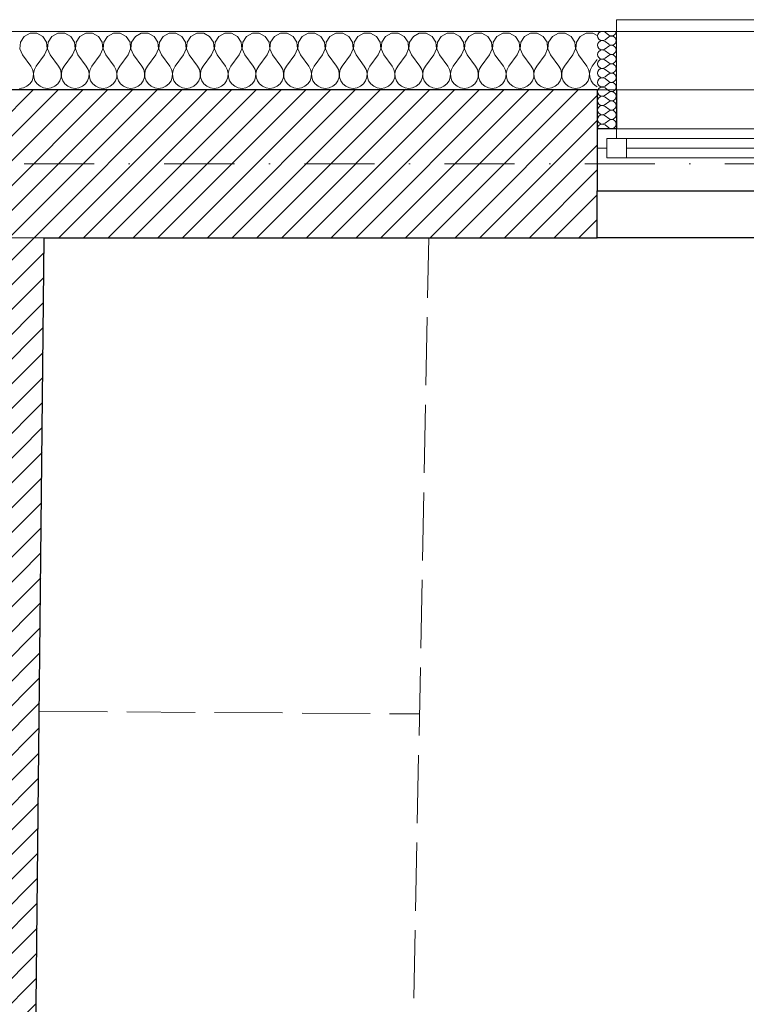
# Model space of a CAD drawing. Header units: millimetres. Extents: x 172139 to 266886, y 89395 to 138225.
# Tile 48 of 94: x 207786 to 209653, y 119176 to 121706. Entities that reach past the tile are written whole.
import ezdxf

# ---------------------------------------------------------------- set-up
doc = ezdxf.new("R2010")
doc.units = ezdxf.units.MM
doc.header["$MEASUREMENT"] = 0
doc.linetypes.add('Krawędzie ukryte', pattern=[225, 175, -50])
doc.linetypes.add('Kropki i Kreski', pattern=[360, 180, -90, 0, -90])
for name, color, linetype in [('Konstrukcja - Siatki mod', 7, 'Continuous'), ('KR_INW', 7, 'Continuous'), ('NAPIS_SODON', 7, 'Continuous'), ('Okna ArchiCADa', 7, 'Continuous')]:
    doc.layers.add(name, color=color, linetype=linetype)
for name, color, linetype, lineweight, true_color in [('Konstrukcja - Siatki mod_Nr_pióra__48', 7, 'Continuous', 15, 0xa80f02), ('KR_INW_Nr_pióra__102', 7, 'Continuous', 5, 0xcccccc), ('Okna ArchiCADa_Nr_pióra__61', 7, 'Continuous', 13, 0x6a6a6a), ('Okna ArchiCADa_Nr_pióra__64', 7, 'Continuous', 13, 0x41c341)]:
    doc.layers.add(name, color=color, linetype=linetype, lineweight=lineweight, true_color=true_color)
for name, color, linetype, lineweight in [('KR_INW_Nr_pióra__1', 7, 'Continuous', 13), ('KR_INW_Nr_pióra__101', 252, 'Continuous', 5), ('KR_INW_Nr_pióra__27', 7, 'Continuous', 25), ('KR_INW_Nr_pióra__47', 7, 'Continuous', 15), ('NAPIS_SODON_Nr_pióra__1', 7, 'Continuous', 13), ('NAPIS_SODON_Nr_pióra__121', 255, 'Continuous', 0), ('Okna ArchiCADa_Nr_pióra__27', 7, 'Continuous', 25), ('STREFA_NOWE_POM_Nr_pióra__121', 255, 'Continuous', 0)]:
    doc.layers.add(name, color=color, linetype=linetype, lineweight=lineweight)
pattern_1 = [(45, (0, 0), (-31.819804, 31.819804), [])]

# ---------------------------------------------------------------- blocks, each defined once
blk = doc.blocks.new('Strop_1', base_point=(179225, 121523.3))
at = {"layer": 'NAPIS_SODON_Nr_pióra__1', "linetype": 'Continuous', "flags": 128}
blk.add_lwpolyline([(179225, 121523.3), (179225.9, 107003.8), (250898.3, 107008.3), (250897.4, 121527.8)], close=True, dxfattribs=at)
blk = doc.blocks.new('Strop_2', base_point=(188316, 115154.1))
at = {"layer": 'NAPIS_SODON_Nr_pióra__121', "linetype": 'Continuous', "flags": 128}
blk.add_lwpolyline([(188316, 115154.1), (204667.3, 115154.1), (205241.5, 115154.1), (205242.2, 115154.1), (205242.2, 115394.1), (205241.5, 115154.1), (205174.5, 117823.2), (205315.4, 117824.8), (205315.4, 121145.6), (224463.2, 121145.6)], dxfattribs=at)
blk = doc.blocks.new('*X107')
at = {"layer": 'KR_INW_Nr_pióra__102', "linetype": 'Continuous'}
for p, q in [((207812.7, 121670.9), (207797.4, 121662.7)), ((207830.1, 121670.9), (207812.7, 121670.9)), ((207845.5, 121662.7), (207830.1, 121670.9)), ((207884.2, 121670.9), (207868.8, 121662.7)), ((207901.6, 121670.9), (207884.2, 121670.9)), ((207916.9, 121662.7), (207901.6, 121670.9)), ((207955.6, 121670.9), (207940.3, 121662.7)), ((207973, 121670.9), (207955.6, 121670.9)), ((207988.3, 121662.7), (207973, 121670.9)), ((208027, 121670.9), (208011.7, 121662.7)), ((208044.4, 121670.9), (208027, 121670.9)), ((208059.7, 121662.7), (208044.4, 121670.9)), ((208098.4, 121670.9), (208083.1, 121662.7)), ((208115.8, 121670.9), (208098.4, 121670.9)), ((208131.2, 121662.7), (208115.8, 121670.9)), ((208169.9, 121670.9), (208154.5, 121662.7)), ((208187.3, 121670.9), (208169.9, 121670.9)), ((208202.6, 121662.7), (208187.3, 121670.9)), ((208241.3, 121670.9), (208226, 121662.7)), ((208258.7, 121670.9), (208241.3, 121670.9)), ((208274, 121662.7), (208258.7, 121670.9)), ((208312.7, 121670.9), (208297.4, 121662.7)), ((208330.1, 121670.9), (208312.7, 121670.9)), ((208345.5, 121662.7), (208330.1, 121670.9)), ((208384.2, 121670.9), (208368.8, 121662.7)), ((208401.6, 121670.9), (208384.2, 121670.9)), ((208416.9, 121662.7), (208401.6, 121670.9)), ((208455.6, 121670.9), (208440.3, 121662.7)), ((208473, 121670.9), (208455.6, 121670.9)), ((208488.3, 121662.7), (208473, 121670.9)), ((208527, 121670.9), (208511.7, 121662.7)), ((208544.4, 121670.9), (208527, 121670.9)), ((208559.7, 121662.7), (208544.4, 121670.9)), ((208598.4, 121670.9), (208583.1, 121662.7)), ((208615.8, 121670.9), (208598.4, 121670.9)), ((208631.2, 121662.7), (208615.8, 121670.9)), ((208669.9, 121670.9), (208654.5, 121662.7)), ((208687.3, 121670.9), (208669.9, 121670.9)), ((208702.6, 121662.7), (208687.3, 121670.9)), ((208741.3, 121670.9), (208726, 121662.7)), ((208758.7, 121670.9), (208741.3, 121670.9)), ((208774, 121662.7), (208758.7, 121670.9)), ((208812.7, 121670.9), (208797.4, 121662.7)), ((208830.1, 121670.9), (208812.7, 121670.9)), ((208845.5, 121662.7), (208830.1, 121670.9)), ((208884.2, 121670.9), (208868.8, 121662.7)), ((208901.6, 121670.9), (208884.2, 121670.9)), ((208916.9, 121662.7), (208901.6, 121670.9)), ((208955.6, 121670.9), (208940.3, 121662.7)), ((208973, 121670.9), (208955.6, 121670.9)), ((208988.3, 121662.7), (208973, 121670.9)), ((209027, 121670.9), (209011.7, 121662.7)), ((209044.4, 121670.9), (209027, 121670.9)), ((209059.7, 121662.7), (209044.4, 121670.9)), ((209098.4, 121670.9), (209083.1, 121662.7)), ((209115.8, 121670.9), (209098.4, 121670.9)), ((209131.2, 121662.7), (209115.8, 121670.9)), ((209169.9, 121670.9), (209154.5, 121662.7)), ((209187.3, 121670.9), (209169.9, 121670.9)), ((209202.6, 121662.7), (209187.3, 121670.9)), ((209241.3, 121670.9), (209226, 121662.7)), ((209258.7, 121670.9), (209241.3, 121670.9)), ((209269.6, 121665.1), (209258.7, 121670.9)), ((207787.8, 121648.2), (207786.1, 121630.9)), ((207797.4, 121662.7), (207787.8, 121648.2)), ((207855.1, 121648.2), (207845.5, 121662.7)), ((207856.7, 121630.9), (207855.1, 121648.2)), ((207859.2, 121648.2), (207857.6, 121630.9)), ((207868.8, 121662.7), (207859.2, 121648.2)), ((207926.5, 121648.2), (207916.9, 121662.7)), ((207928.2, 121630.9), (207926.5, 121648.2)), ((207930.6, 121648.2), (207929, 121630.9)), ((207940.3, 121662.7), (207930.6, 121648.2)), ((207997.9, 121648.2), (207988.3, 121662.7)), ((207999.6, 121630.9), (207997.9, 121648.2)), ((208002.1, 121648.2), (208000.4, 121630.9)), ((208011.7, 121662.7), (208002.1, 121648.2)), ((208069.4, 121648.2), (208059.7, 121662.7)), ((208071, 121630.9), (208069.4, 121648.2)), ((208073.5, 121648.2), (208071.8, 121630.9)), ((208083.1, 121662.7), (208073.5, 121648.2)), ((208140.8, 121648.2), (208131.2, 121662.7)), ((208142.4, 121630.9), (208140.8, 121648.2)), ((208144.9, 121648.2), (208143.3, 121630.9)), ((208154.5, 121662.7), (208144.9, 121648.2)), ((208212.2, 121648.2), (208202.6, 121662.7)), ((208213.9, 121630.9), (208212.2, 121648.2)), ((208216.3, 121648.2), (208214.7, 121630.9)), ((208226, 121662.7), (208216.3, 121648.2)), ((208283.7, 121648.2), (208274, 121662.7)), ((208285.3, 121630.9), (208283.7, 121648.2)), ((208287.8, 121648.2), (208286.1, 121630.9)), ((208297.4, 121662.7), (208287.8, 121648.2)), ((208355.1, 121648.2), (208345.5, 121662.7)), ((208356.7, 121630.9), (208355.1, 121648.2)), ((208359.2, 121648.2), (208357.6, 121630.9)), ((208368.8, 121662.7), (208359.2, 121648.2)), ((208426.5, 121648.2), (208416.9, 121662.7)), ((208428.2, 121630.9), (208426.5, 121648.2)), ((208430.6, 121648.2), (208429, 121630.9)), ((208440.3, 121662.7), (208430.6, 121648.2)), ((208497.9, 121648.2), (208488.3, 121662.7)), ((208499.6, 121630.9), (208497.9, 121648.2)), ((208502.1, 121648.2), (208500.4, 121630.9)), ((208511.7, 121662.7), (208502.1, 121648.2)), ((208569.4, 121648.2), (208559.7, 121662.7)), ((208571, 121630.9), (208569.4, 121648.2)), ((208573.5, 121648.2), (208571.8, 121630.9)), ((208583.1, 121662.7), (208573.5, 121648.2)), ((208640.8, 121648.2), (208631.2, 121662.7)), ((208642.4, 121630.9), (208640.8, 121648.2)), ((208644.9, 121648.2), (208643.3, 121630.9)), ((208654.5, 121662.7), (208644.9, 121648.2)), ((208712.2, 121648.2), (208702.6, 121662.7)), ((208713.9, 121630.9), (208712.2, 121648.2)), ((208716.3, 121648.2), (208714.7, 121630.9)), ((208726, 121662.7), (208716.3, 121648.2)), ((208783.7, 121648.2), (208774, 121662.7)), ((208785.3, 121630.9), (208783.7, 121648.2)), ((208787.8, 121648.2), (208786.1, 121630.9)), ((208797.4, 121662.7), (208787.8, 121648.2)), ((208855.1, 121648.2), (208845.5, 121662.7)), ((208856.7, 121630.9), (208855.1, 121648.2)), ((208859.2, 121648.2), (208857.6, 121630.9)), ((208868.8, 121662.7), (208859.2, 121648.2)), ((208926.5, 121648.2), (208916.9, 121662.7)), ((208928.2, 121630.9), (208926.5, 121648.2)), ((208930.6, 121648.2), (208929, 121630.9)), ((208940.3, 121662.7), (208930.6, 121648.2)), ((208997.9, 121648.2), (208988.3, 121662.7)), ((208999.6, 121630.9), (208997.9, 121648.2)), ((209002.1, 121648.2), (209000.4, 121630.9)), ((209011.7, 121662.7), (209002.1, 121648.2)), ((209069.4, 121648.2), (209059.7, 121662.7)), ((209071, 121630.9), (209069.4, 121648.2)), ((209073.5, 121648.2), (209071.8, 121630.9)), ((209083.1, 121662.7), (209073.5, 121648.2)), ((209140.8, 121648.2), (209131.2, 121662.7)), ((209142.4, 121630.9), (209140.8, 121648.2)), ((209144.9, 121648.2), (209143.3, 121630.9)), ((209154.5, 121662.7), (209144.9, 121648.2)), ((209212.2, 121648.2), (209202.6, 121662.7)), ((209213.9, 121630.9), (209212.2, 121648.2)), ((209216.3, 121648.2), (209214.7, 121630.9)), ((209226, 121662.7), (209216.3, 121648.2)), ((207786.1, 121630.9), (207792.9, 121614.9)), ((207850, 121614.9), (207856.7, 121630.9)), ((207857.6, 121630.9), (207864.3, 121614.9)), ((207921.4, 121614.9), (207928.2, 121630.9)), ((207929, 121630.9), (207935.7, 121614.9)), ((207992.9, 121614.9), (207999.6, 121630.9)), ((208000.4, 121630.9), (208007.1, 121614.9)), ((208064.3, 121614.9), (208071, 121630.9)), ((208071.8, 121630.9), (208078.6, 121614.9)), ((208135.7, 121614.9), (208142.4, 121630.9)), ((208143.3, 121630.9), (208150, 121614.9)), ((208207.1, 121614.9), (208213.9, 121630.9)), ((208214.7, 121630.9), (208221.4, 121614.9)), ((208278.6, 121614.9), (208285.3, 121630.9)), ((208286.1, 121630.9), (208292.9, 121614.9)), ((208350, 121614.9), (208356.7, 121630.9)), ((208357.6, 121630.9), (208364.3, 121614.9)), ((208421.4, 121614.9), (208428.2, 121630.9)), ((208429, 121630.9), (208435.7, 121614.9)), ((208492.9, 121614.9), (208499.6, 121630.9)), ((208500.4, 121630.9), (208507.1, 121614.9)), ((208564.3, 121614.9), (208571, 121630.9)), ((208571.8, 121630.9), (208578.6, 121614.9)), ((208635.7, 121614.9), (208642.4, 121630.9)), ((208643.3, 121630.9), (208650, 121614.9)), ((208707.1, 121614.9), (208713.9, 121630.9)), ((208714.7, 121630.9), (208721.4, 121614.9)), ((208778.6, 121614.9), (208785.3, 121630.9)), ((208786.1, 121630.9), (208792.9, 121614.9)), ((208850, 121614.9), (208856.7, 121630.9)), ((208857.6, 121630.9), (208864.3, 121614.9)), ((208921.4, 121614.9), (208928.2, 121630.9)), ((208929, 121630.9), (208935.7, 121614.9)), ((208992.9, 121614.9), (208999.6, 121630.9)), ((209000.4, 121630.9), (209007.1, 121614.9)), ((209064.3, 121614.9), (209071, 121630.9)), ((209071.8, 121630.9), (209078.6, 121614.9)), ((209135.7, 121614.9), (209142.4, 121630.9)), ((209143.3, 121630.9), (209150, 121614.9)), ((209207.1, 121614.9), (209213.9, 121630.9)), ((209214.7, 121630.9), (209221.4, 121614.9)), ((207792.9, 121614.9), (207814.3, 121586.3)), ((207850, 121614.9), (207828.6, 121586.3)), ((207864.3, 121614.9), (207885.7, 121586.3)), ((207921.4, 121614.9), (207900, 121586.3)), ((207935.7, 121614.9), (207957.1, 121586.3)), ((207992.9, 121614.9), (207971.4, 121586.3)), ((208007.1, 121614.9), (208028.6, 121586.3)), ((208064.3, 121614.9), (208042.9, 121586.3)), ((208078.6, 121614.9), (208100, 121586.3)), ((208135.7, 121614.9), (208114.3, 121586.3)), ((208150, 121614.9), (208171.4, 121586.3)), ((208207.1, 121614.9), (208185.7, 121586.3)), ((208221.4, 121614.9), (208242.9, 121586.3)), ((208278.6, 121614.9), (208257.1, 121586.3)), ((208292.9, 121614.9), (208314.3, 121586.3)), ((208350, 121614.9), (208328.6, 121586.3)), ((208364.3, 121614.9), (208385.7, 121586.3)), ((208421.4, 121614.9), (208400, 121586.3)), ((208435.7, 121614.9), (208457.1, 121586.3)), ((208492.9, 121614.9), (208471.4, 121586.3)), ((208507.1, 121614.9), (208528.6, 121586.3)), ((208564.3, 121614.9), (208542.9, 121586.3)), ((208578.6, 121614.9), (208600, 121586.3)), ((208635.7, 121614.9), (208614.3, 121586.3)), ((208650, 121614.9), (208671.4, 121586.3)), ((208707.1, 121614.9), (208685.7, 121586.3)), ((208721.4, 121614.9), (208742.9, 121586.3)), ((208778.6, 121614.9), (208757.1, 121586.3)), ((208792.9, 121614.9), (208814.3, 121586.3)), ((208850, 121614.9), (208828.6, 121586.3)), ((208864.3, 121614.9), (208885.7, 121586.3)), ((208921.4, 121614.9), (208900, 121586.3)), ((208935.7, 121614.9), (208957.1, 121586.3)), ((208992.9, 121614.9), (208971.4, 121586.3)), ((209007.1, 121614.9), (209028.6, 121586.3)), ((209064.3, 121614.9), (209042.9, 121586.3)), ((209078.6, 121614.9), (209100, 121586.3)), ((209135.7, 121614.9), (209114.3, 121586.3)), ((209150, 121614.9), (209171.4, 121586.3)), ((209207.1, 121614.9), (209185.7, 121586.3)), ((209221.4, 121614.9), (209242.9, 121586.3)), ((209269.6, 121603), (209257.1, 121586.3)), ((207819.1, 121577.7), (207814.3, 121586.3)), ((207821.3, 121568.1), (207819.1, 121577.7)), ((207823.8, 121577.7), (207821.6, 121568.1)), ((207828.6, 121586.3), (207823.8, 121577.7)), ((207890.5, 121577.7), (207885.7, 121586.3)), ((207892.7, 121568.1), (207890.5, 121577.7)), ((207895.2, 121577.7), (207893, 121568.1)), ((207900, 121586.3), (207895.2, 121577.7)), ((207961.9, 121577.7), (207957.1, 121586.3)), ((207964.1, 121568.1), (207961.9, 121577.7)), ((207966.7, 121577.7), (207964.4, 121568.1)), ((207971.4, 121586.3), (207966.7, 121577.7)), ((208033.3, 121577.7), (208028.6, 121586.3)), ((208035.6, 121568.1), (208033.3, 121577.7)), ((208038.1, 121577.7), (208035.9, 121568.1)), ((208042.9, 121586.3), (208038.1, 121577.7)), ((208104.8, 121577.7), (208100, 121586.3)), ((208107, 121568.1), (208104.8, 121577.7)), ((208109.5, 121577.7), (208107.3, 121568.1)), ((208114.3, 121586.3), (208109.5, 121577.7)), ((208176.2, 121577.7), (208171.4, 121586.3)), ((208178.4, 121568.1), (208176.2, 121577.7)), ((208180.9, 121577.7), (208178.7, 121568.1)), ((208185.7, 121586.3), (208180.9, 121577.7)), ((208247.6, 121577.7), (208242.9, 121586.3)), ((208249.9, 121568.1), (208247.6, 121577.7)), ((208252.4, 121577.7), (208250.1, 121568.1)), ((208257.1, 121586.3), (208252.4, 121577.7)), ((208319.1, 121577.7), (208314.3, 121586.3)), ((208321.3, 121568.1), (208319.1, 121577.7)), ((208323.8, 121577.7), (208321.6, 121568.1)), ((208328.6, 121586.3), (208323.8, 121577.7)), ((208390.5, 121577.7), (208385.7, 121586.3)), ((208392.7, 121568.1), (208390.5, 121577.7)), ((208395.2, 121577.7), (208393, 121568.1)), ((208400, 121586.3), (208395.2, 121577.7)), ((208461.9, 121577.7), (208457.1, 121586.3)), ((208464.1, 121568.1), (208461.9, 121577.7)), ((208466.7, 121577.7), (208464.4, 121568.1)), ((208471.4, 121586.3), (208466.7, 121577.7)), ((208533.3, 121577.7), (208528.6, 121586.3)), ((208535.6, 121568.1), (208533.3, 121577.7)), ((208538.1, 121577.7), (208535.9, 121568.1)), ((208542.9, 121586.3), (208538.1, 121577.7)), ((208604.8, 121577.7), (208600, 121586.3)), ((208607, 121568.1), (208604.8, 121577.7)), ((208609.5, 121577.7), (208607.3, 121568.1)), ((208614.3, 121586.3), (208609.5, 121577.7)), ((208676.2, 121577.7), (208671.4, 121586.3)), ((208678.4, 121568.1), (208676.2, 121577.7)), ((208680.9, 121577.7), (208678.7, 121568.1)), ((208685.7, 121586.3), (208680.9, 121577.7)), ((208747.6, 121577.7), (208742.9, 121586.3)), ((208749.9, 121568.1), (208747.6, 121577.7)), ((208752.4, 121577.7), (208750.1, 121568.1)), ((208757.1, 121586.3), (208752.4, 121577.7)), ((208819.1, 121577.7), (208814.3, 121586.3)), ((208821.3, 121568.1), (208819.1, 121577.7)), ((208823.8, 121577.7), (208821.6, 121568.1)), ((208828.6, 121586.3), (208823.8, 121577.7)), ((208890.5, 121577.7), (208885.7, 121586.3)), ((208892.7, 121568.1), (208890.5, 121577.7)), ((208895.2, 121577.7), (208893, 121568.1)), ((208900, 121586.3), (208895.2, 121577.7)), ((208961.9, 121577.7), (208957.1, 121586.3)), ((208964.1, 121568.1), (208961.9, 121577.7)), ((208966.7, 121577.7), (208964.4, 121568.1)), ((208971.4, 121586.3), (208966.7, 121577.7)), ((209033.3, 121577.7), (209028.6, 121586.3)), ((209035.6, 121568.1), (209033.3, 121577.7)), ((209038.1, 121577.7), (209035.9, 121568.1)), ((209042.9, 121586.3), (209038.1, 121577.7)), ((209104.8, 121577.7), (209100, 121586.3)), ((209107, 121568.1), (209104.8, 121577.7)), ((209109.5, 121577.7), (209107.3, 121568.1)), ((209114.3, 121586.3), (209109.5, 121577.7)), ((209176.2, 121577.7), (209171.4, 121586.3)), ((209178.4, 121568.1), (209176.2, 121577.7)), ((209180.9, 121577.7), (209178.7, 121568.1)), ((209185.7, 121586.3), (209180.9, 121577.7)), ((209247.6, 121577.7), (209242.9, 121586.3)), ((209249.9, 121568.1), (209247.6, 121577.7)), ((209252.4, 121577.7), (209250.1, 121568.1)), ((209257.1, 121586.3), (209252.4, 121577.7)), ((207812.1, 121540.8), (207817.7, 121548.9)), ((207817.7, 121548.9), (207820.8, 121558.2)), ((207820.8, 121558.2), (207821.3, 121568.1)), ((207821.6, 121568.1), (207822.1, 121558.2)), ((207822.1, 121558.2), (207825.2, 121548.9)), ((207825.2, 121548.9), (207830.8, 121540.8)), ((207883.5, 121540.8), (207889.1, 121548.9)), ((207889.1, 121548.9), (207892.2, 121558.2)), ((207892.2, 121558.2), (207892.7, 121568.1)), ((207893, 121568.1), (207893.5, 121558.2)), ((207893.5, 121558.2), (207896.6, 121548.9)), ((207896.6, 121548.9), (207902.2, 121540.8)), ((207954.9, 121540.8), (207960.5, 121548.9)), ((207960.5, 121548.9), (207963.7, 121558.2)), ((207963.7, 121558.2), (207964.1, 121568.1)), ((207964.4, 121568.1), (207964.9, 121558.2)), ((207964.9, 121558.2), (207968.1, 121548.9)), ((207968.1, 121548.9), (207973.6, 121540.8)), ((208026.4, 121540.8), (208031.9, 121548.9)), ((208031.9, 121548.9), (208035.1, 121558.2)), ((208035.1, 121558.2), (208035.6, 121568.1)), ((208035.9, 121568.1), (208036.3, 121558.2)), ((208036.3, 121558.2), (208039.5, 121548.9)), ((208039.5, 121548.9), (208045.1, 121540.8)), ((208097.8, 121540.8), (208103.4, 121548.9)), ((208103.4, 121548.9), (208106.5, 121558.2)), ((208106.5, 121558.2), (208107, 121568.1)), ((208107.3, 121568.1), (208107.8, 121558.2)), ((208107.8, 121558.2), (208110.9, 121548.9)), ((208110.9, 121548.9), (208116.5, 121540.8)), ((208169.2, 121540.8), (208174.8, 121548.9)), ((208174.8, 121548.9), (208177.9, 121558.2)), ((208177.9, 121558.2), (208178.4, 121568.1)), ((208178.7, 121568.1), (208179.2, 121558.2)), ((208179.2, 121558.2), (208182.3, 121548.9)), ((208182.3, 121548.9), (208187.9, 121540.8)), ((208240.6, 121540.8), (208246.2, 121548.9)), ((208246.2, 121548.9), (208249.4, 121558.2)), ((208249.4, 121558.2), (208249.9, 121568.1)), ((208250.1, 121568.1), (208250.6, 121558.2)), ((208250.6, 121558.2), (208253.8, 121548.9)), ((208253.8, 121548.9), (208259.4, 121540.8)), ((208312.1, 121540.8), (208317.7, 121548.9)), ((208317.7, 121548.9), (208320.8, 121558.2)), ((208320.8, 121558.2), (208321.3, 121568.1)), ((208321.6, 121568.1), (208322.1, 121558.2)), ((208322.1, 121558.2), (208325.2, 121548.9)), ((208325.2, 121548.9), (208330.8, 121540.8)), ((208383.5, 121540.8), (208389.1, 121548.9)), ((208389.1, 121548.9), (208392.2, 121558.2)), ((208392.2, 121558.2), (208392.7, 121568.1)), ((208393, 121568.1), (208393.5, 121558.2)), ((208393.5, 121558.2), (208396.6, 121548.9)), ((208396.6, 121548.9), (208402.2, 121540.8)), ((208454.9, 121540.8), (208460.5, 121548.9)), ((208460.5, 121548.9), (208463.7, 121558.2)), ((208463.7, 121558.2), (208464.1, 121568.1)), ((208464.4, 121568.1), (208464.9, 121558.2)), ((208464.9, 121558.2), (208468.1, 121548.9)), ((208468.1, 121548.9), (208473.6, 121540.8)), ((208526.4, 121540.8), (208531.9, 121548.9)), ((208531.9, 121548.9), (208535.1, 121558.2)), ((208535.1, 121558.2), (208535.6, 121568.1)), ((208535.9, 121568.1), (208536.3, 121558.2)), ((208536.3, 121558.2), (208539.5, 121548.9)), ((208539.5, 121548.9), (208545.1, 121540.8)), ((208597.8, 121540.8), (208603.4, 121548.9)), ((208603.4, 121548.9), (208606.5, 121558.2)), ((208606.5, 121558.2), (208607, 121568.1)), ((208607.3, 121568.1), (208607.8, 121558.2)), ((208607.8, 121558.2), (208610.9, 121548.9)), ((208610.9, 121548.9), (208616.5, 121540.8)), ((208669.2, 121540.8), (208674.8, 121548.9)), ((208674.8, 121548.9), (208677.9, 121558.2)), ((208677.9, 121558.2), (208678.4, 121568.1)), ((208678.7, 121568.1), (208679.2, 121558.2)), ((208679.2, 121558.2), (208682.3, 121548.9)), ((208682.3, 121548.9), (208687.9, 121540.8)), ((208740.6, 121540.8), (208746.2, 121548.9)), ((208746.2, 121548.9), (208749.4, 121558.2)), ((208749.4, 121558.2), (208749.9, 121568.1)), ((208750.1, 121568.1), (208750.6, 121558.2)), ((208750.6, 121558.2), (208753.8, 121548.9)), ((208753.8, 121548.9), (208759.4, 121540.8)), ((208812.1, 121540.8), (208817.7, 121548.9)), ((208817.7, 121548.9), (208820.8, 121558.2)), ((208820.8, 121558.2), (208821.3, 121568.1)), ((208821.6, 121568.1), (208822.1, 121558.2)), ((208822.1, 121558.2), (208825.2, 121548.9)), ((208825.2, 121548.9), (208830.8, 121540.8)), ((208883.5, 121540.8), (208889.1, 121548.9)), ((208889.1, 121548.9), (208892.2, 121558.2)), ((208892.2, 121558.2), (208892.7, 121568.1)), ((208893, 121568.1), (208893.5, 121558.2)), ((208893.5, 121558.2), (208896.6, 121548.9)), ((208896.6, 121548.9), (208902.2, 121540.8)), ((208954.9, 121540.8), (208960.5, 121548.9)), ((208960.5, 121548.9), (208963.7, 121558.2)), ((208963.7, 121558.2), (208964.1, 121568.1)), ((208964.4, 121568.1), (208964.9, 121558.2)), ((208964.9, 121558.2), (208968.1, 121548.9)), ((208968.1, 121548.9), (208973.6, 121540.8)), ((209026.4, 121540.8), (209031.9, 121548.9)), ((209031.9, 121548.9), (209035.1, 121558.2)), ((209035.1, 121558.2), (209035.6, 121568.1)), ((209035.9, 121568.1), (209036.3, 121558.2)), ((209036.3, 121558.2), (209039.5, 121548.9)), ((209039.5, 121548.9), (209045.1, 121540.8)), ((209097.8, 121540.8), (209103.4, 121548.9)), ((209103.4, 121548.9), (209106.5, 121558.2)), ((209106.5, 121558.2), (209107, 121568.1)), ((209107.3, 121568.1), (209107.8, 121558.2)), ((209107.8, 121558.2), (209110.9, 121548.9)), ((209110.9, 121548.9), (209116.5, 121540.8)), ((209169.2, 121540.8), (209174.8, 121548.9)), ((209174.8, 121548.9), (209177.9, 121558.2)), ((209177.9, 121558.2), (209178.4, 121568.1)), ((209178.7, 121568.1), (209179.2, 121558.2)), ((209179.2, 121558.2), (209182.3, 121548.9)), ((209182.3, 121548.9), (209187.9, 121540.8)), ((209240.6, 121540.8), (209246.2, 121548.9)), ((209246.2, 121548.9), (209249.4, 121558.2)), ((209249.4, 121558.2), (209249.9, 121568.1)), ((209250.1, 121568.1), (209250.6, 121558.2)), ((209250.6, 121558.2), (209253.8, 121548.9)), ((209253.8, 121548.9), (209259.4, 121540.8)), ((207785.7, 121529.2), (207795.5, 121530.5)), ((207795.5, 121530.5), (207804.5, 121534.5)), ((207804.5, 121534.5), (207812.1, 121540.8)), ((207830.8, 121540.8), (207838.4, 121534.5)), ((207838.4, 121534.5), (207847.4, 121530.5)), ((207847.4, 121530.5), (207857.1, 121529.2)), ((207857.1, 121529.2), (207866.9, 121530.5)), ((207866.9, 121530.5), (207875.9, 121534.5)), ((207875.9, 121534.5), (207883.5, 121540.8)), ((207902.2, 121540.8), (207909.8, 121534.5)), ((207909.8, 121534.5), (207918.8, 121530.5)), ((207918.8, 121530.5), (207928.6, 121529.2)), ((207928.6, 121529.2), (207938.3, 121530.5)), ((207938.3, 121530.5), (207947.3, 121534.5)), ((207947.3, 121534.5), (207954.9, 121540.8)), ((207973.6, 121540.8), (207981.2, 121534.5)), ((207981.2, 121534.5), (207990.2, 121530.5)), ((207990.2, 121530.5), (208000, 121529.2)), ((208000, 121529.2), (208009.8, 121530.5)), ((208009.8, 121530.5), (208018.8, 121534.5)), ((208018.8, 121534.5), (208026.4, 121540.8)), ((208045.1, 121540.8), (208052.7, 121534.5)), ((208052.7, 121534.5), (208061.7, 121530.5)), ((208061.7, 121530.5), (208071.4, 121529.2)), ((208071.4, 121529.2), (208081.2, 121530.5)), ((208081.2, 121530.5), (208090.2, 121534.5)), ((208090.2, 121534.5), (208097.8, 121540.8)), ((208116.5, 121540.8), (208124.1, 121534.5)), ((208124.1, 121534.5), (208133.1, 121530.5)), ((208133.1, 121530.5), (208142.9, 121529.2)), ((208142.9, 121529.2), (208152.6, 121530.5)), ((208152.6, 121530.5), (208161.6, 121534.5)), ((208161.6, 121534.5), (208169.2, 121540.8)), ((208187.9, 121540.8), (208195.5, 121534.5)), ((208195.5, 121534.5), (208204.5, 121530.5)), ((208204.5, 121530.5), (208214.3, 121529.2)), ((208214.3, 121529.2), (208224, 121530.5)), ((208224, 121530.5), (208233.1, 121534.5)), ((208233.1, 121534.5), (208240.6, 121540.8)), ((208259.4, 121540.8), (208266.9, 121534.5)), ((208266.9, 121534.5), (208276, 121530.5)), ((208276, 121530.5), (208285.7, 121529.2)), ((208285.7, 121529.2), (208295.5, 121530.5)), ((208295.5, 121530.5), (208304.5, 121534.5)), ((208304.5, 121534.5), (208312.1, 121540.8)), ((208330.8, 121540.8), (208338.4, 121534.5)), ((208338.4, 121534.5), (208347.4, 121530.5)), ((208347.4, 121530.5), (208357.1, 121529.2)), ((208357.1, 121529.2), (208366.9, 121530.5)), ((208366.9, 121530.5), (208375.9, 121534.5)), ((208375.9, 121534.5), (208383.5, 121540.8)), ((208402.2, 121540.8), (208409.8, 121534.5)), ((208409.8, 121534.5), (208418.8, 121530.5)), ((208418.8, 121530.5), (208428.6, 121529.2)), ((208428.6, 121529.2), (208438.3, 121530.5)), ((208438.3, 121530.5), (208447.3, 121534.5)), ((208447.3, 121534.5), (208454.9, 121540.8)), ((208473.6, 121540.8), (208481.2, 121534.5)), ((208481.2, 121534.5), (208490.2, 121530.5)), ((208490.2, 121530.5), (208500, 121529.2)), ((208500, 121529.2), (208509.8, 121530.5)), ((208509.8, 121530.5), (208518.8, 121534.5)), ((208518.8, 121534.5), (208526.4, 121540.8)), ((208545.1, 121540.8), (208552.7, 121534.5)), ((208552.7, 121534.5), (208561.7, 121530.5)), ((208561.7, 121530.5), (208571.4, 121529.2)), ((208571.4, 121529.2), (208581.2, 121530.5)), ((208581.2, 121530.5), (208590.2, 121534.5)), ((208590.2, 121534.5), (208597.8, 121540.8)), ((208616.5, 121540.8), (208624.1, 121534.5)), ((208624.1, 121534.5), (208633.1, 121530.5)), ((208633.1, 121530.5), (208642.9, 121529.2)), ((208642.9, 121529.2), (208652.6, 121530.5)), ((208652.6, 121530.5), (208661.6, 121534.5)), ((208661.6, 121534.5), (208669.2, 121540.8)), ((208687.9, 121540.8), (208695.5, 121534.5)), ((208695.5, 121534.5), (208704.5, 121530.5)), ((208704.5, 121530.5), (208714.3, 121529.2)), ((208714.3, 121529.2), (208724, 121530.5)), ((208724, 121530.5), (208733.1, 121534.5)), ((208733.1, 121534.5), (208740.6, 121540.8)), ((208759.4, 121540.8), (208766.9, 121534.5)), ((208766.9, 121534.5), (208776, 121530.5)), ((208776, 121530.5), (208785.7, 121529.2)), ((208785.7, 121529.2), (208795.5, 121530.5)), ((208795.5, 121530.5), (208804.5, 121534.5)), ((208804.5, 121534.5), (208812.1, 121540.8)), ((208830.8, 121540.8), (208838.4, 121534.5)), ((208838.4, 121534.5), (208847.4, 121530.5)), ((208847.4, 121530.5), (208857.1, 121529.2)), ((208857.1, 121529.2), (208866.9, 121530.5)), ((208866.9, 121530.5), (208875.9, 121534.5)), ((208875.9, 121534.5), (208883.5, 121540.8)), ((208902.2, 121540.8), (208909.8, 121534.5)), ((208909.8, 121534.5), (208918.8, 121530.5)), ((208918.8, 121530.5), (208928.6, 121529.2)), ((208928.6, 121529.2), (208938.3, 121530.5)), ((208938.3, 121530.5), (208947.3, 121534.5)), ((208947.3, 121534.5), (208954.9, 121540.8)), ((208973.6, 121540.8), (208981.2, 121534.5)), ((208981.2, 121534.5), (208990.2, 121530.5)), ((208990.2, 121530.5), (209000, 121529.2)), ((209000, 121529.2), (209009.8, 121530.5)), ((209009.8, 121530.5), (209018.8, 121534.5)), ((209018.8, 121534.5), (209026.4, 121540.8)), ((209045.1, 121540.8), (209052.7, 121534.5)), ((209052.7, 121534.5), (209061.7, 121530.5)), ((209061.7, 121530.5), (209071.4, 121529.2)), ((209071.4, 121529.2), (209081.2, 121530.5)), ((209081.2, 121530.5), (209090.2, 121534.5)), ((209090.2, 121534.5), (209097.8, 121540.8)), ((209116.5, 121540.8), (209124.1, 121534.5)), ((209124.1, 121534.5), (209133.1, 121530.5)), ((209133.1, 121530.5), (209142.9, 121529.2)), ((209142.9, 121529.2), (209152.6, 121530.5)), ((209152.6, 121530.5), (209161.6, 121534.5)), ((209161.6, 121534.5), (209169.2, 121540.8)), ((209187.9, 121540.8), (209195.5, 121534.5)), ((209195.5, 121534.5), (209204.5, 121530.5)), ((209204.5, 121530.5), (209214.3, 121529.2)), ((209214.3, 121529.2), (209224, 121530.5)), ((209224, 121530.5), (209233.1, 121534.5)), ((209233.1, 121534.5), (209240.6, 121540.8)), ((209259.4, 121540.8), (209266.9, 121534.5)), ((209266.9, 121534.5), (209269.6, 121533.3))]:
    blk.add_line(p, q, dxfattribs=at)
blk = doc.blocks.new('*X130')
at = {"layer": 'KR_INW_Nr_pióra__102', "linetype": 'Continuous'}
for p, q in [((209289.9, 121673.2), (209299.4, 121666.1)), ((209289.9, 121654.2), (209299.4, 121661.3)), ((209289.9, 121649.4), (209299.4, 121642.3)), ((209289.9, 121630.4), (209299.4, 121637.5)), ((209289.9, 121625.6), (209299.4, 121618.5)), ((209289.9, 121606.5), (209299.4, 121613.7)), ((209289.9, 121601.8), (209299.4, 121594.6)), ((209289.9, 121582.7), (209299.4, 121589.9)), ((209289.9, 121578), (209299.4, 121570.8)), ((209289.9, 121558.9), (209299.4, 121566.1)), ((209289.9, 121554.2), (209299.4, 121547)), ((209289.9, 121535.1), (209299.4, 121542.3)), ((209289.9, 121530.4), (209299.4, 121523.2)), ((209289.9, 121511.3), (209299.4, 121518.5)), ((209289.9, 121506.5), (209299.4, 121499.4)), ((209289.9, 121487.5), (209299.4, 121494.6)), ((209289.9, 121482.7), (209299.4, 121475.6)), ((209289.9, 121463.7), (209299.4, 121470.8)), ((209289.9, 121458.9), (209299.4, 121451.8)), ((209289.9, 121439.9), (209299.4, 121447)), ((209289.9, 121435.1), (209299.4, 121428))]:
    blk.add_line(p, q, dxfattribs=at)
for centre, start, end in [((209282.7, 121663.7), 53.1301, 306.8699), ((209306.5, 121675.6), 233.1301, 0), ((209282.7, 121639.9), 53.1301, 306.8699), ((209306.5, 121651.8), 0, 126.8699), ((209306.5, 121651.8), 233.1301, 0), ((209282.7, 121616.1), 53.1301, 306.8699), ((209306.5, 121628), 0, 126.8699), ((209306.5, 121628), 233.1301, 0), ((209282.7, 121592.3), 53.1301, 306.8699), ((209306.5, 121604.2), 0, 126.8699), ((209306.5, 121604.2), 233.1301, 0), ((209282.7, 121568.5), 53.1301, 306.8699), ((209306.5, 121580.4), 0, 126.8699), ((209306.5, 121580.4), 233.1301, 0), ((209282.7, 121544.6), 53.1301, 306.8699), ((209306.5, 121556.5), 0, 126.8699), ((209306.5, 121556.5), 233.1301, 0), ((209306.5, 121532.7), 0, 126.8699), ((209282.7, 121520.8), 53.1301, 306.8699), ((209306.5, 121532.7), 233.1301, 0), ((209306.5, 121508.9), 0, 126.8699), ((209282.7, 121497), 53.1301, 306.8699), ((209306.5, 121508.9), 233.1301, 0), ((209306.5, 121485.1), 0, 126.8699), ((209282.7, 121473.2), 53.1301, 306.8699), ((209306.5, 121485.1), 233.1301, 0), ((209306.5, 121461.3), 0, 126.8699), ((209282.7, 121449.4), 53.1301, 306.8699), ((209306.5, 121461.3), 233.1301, 0), ((209306.5, 121437.5), 0, 126.8699), ((209282.7, 121425.6), 53.1301, 180), ((209306.5, 121437.5), 233.1301, 0)]:
    blk.add_arc(centre, 11.9, start, end, dxfattribs=at)
blk = doc.blocks.new('Okno dwuskrzydłowe 19_4')
at = {"layer": 'Okna ArchiCADa_Nr_pióra__64', "linetype": 'Continuous'}
for p, q in [((-571.6, 230), (571.6, 230)), ((-571.6, 0), (-546.6, 0)), ((-571.6, -50), (-571.6, 0)), ((-546.6, 25), (-496.6, 25)), ((-546.6, -25), (-546.6, 25)), ((-546.6, 0), (-546.6, -25)), ((-496.6, 25), (-50, 25)), ((-496.6, 25), (-496.6, -25)), ((-496.6, 25), (-50, 25)), ((-496.6, 0), (-50, 0)), ((-50, -25), (-50, 25)), ((-50, 25), (0, 25)), ((0, 25), (0, -25)), ((0, 25), (50, 25)), ((0, -25), (0, 25)), ((50, 25), (496.6, 25)), ((50, 25), (50, -25)), ((50, 25), (496.6, 25)), ((50, 0), (496.6, 0)), ((496.6, -25), (496.6, 25)), ((496.6, 25), (546.6, 25)), ((546.6, 25), (546.6, -25)), ((546.6, -25), (546.6, 0)), ((546.6, 0), (571.6, 0)), ((571.6, -50), (571.6, 0)), ((-546.6, -25), (-521.6, -25)), ((-496.6, -25), (-546.6, -25)), ((-521.6, -25), (-521.6, -50)), ((-50, -25), (-496.6, -25)), ((0, -25), (-50, -25)), ((50, -25), (0, -25)), ((496.6, -25), (50, -25)), ((546.6, -25), (496.6, -25)), ((521.6, -50), (521.6, -25)), ((521.6, -25), (546.6, -25)), ((-521.6, -50), (-571.6, -50)), ((-521.6, -50), (-571.6, -50)), ((0, -50), (-521.6, -50)), ((521.6, -50), (0, -50)), ((571.6, -50), (521.6, -50)), ((521.6, -50), (571.6, -50)), ((-521.6, -300), (521.6, -300)), ((-521.6, -300), (-521.6, -330)), ((521.6, -330), (521.6, -300)), ((-521.6, -330), (521.6, -330))]:
    blk.add_line(p, q, dxfattribs=at)
blk = doc.blocks.new('Wnęka sklepiona płasko 19_4')
at = {"layer": 'Okna ArchiCADa_Nr_pióra__27', "linetype": 'Continuous'}
for p, q in [((-1281.3, 250), (-1281.3, 130)), ((1281.3, 250), (-1281.3, 250)), ((1281.3, 130), (1281.3, 250)), ((-1281.3, 130), (1281.3, 130))]:
    blk.add_line(p, q, dxfattribs=at)
at = {"layer": 'Okna ArchiCADa_Nr_pióra__61', "linetype": 'Continuous'}
blk.add_line((-1281.3, 250), (1281.3, 250), dxfattribs=at)
blk = doc.blocks.new('Ściana_1', base_point=(179075.1, 121675.6))
at = {"layer": 'KR_INW_Nr_pióra__101', "linetype": 'Continuous'}
h = blk.add_hatch(dxfattribs=at)
h.set_pattern_fill('Cegła_licówka', color=256, style=0, pattern_type=2)
h.set_pattern_definition(pattern_1)
h.paths.add_polyline_path([(209269.6, 121525.6), (204126.9, 121525.6), (204126.9, 121475.6), (204126.9, 121145.6), (209269.6, 121145.6), (209269.6, 121375.6), (209269.6, 121425.6)])
at = {"layer": 'KR_INW_Nr_pióra__27', "linetype": 'Continuous'}
for p, q in [((209269.6, 121525.6), (204126.9, 121525.6)), ((209269.6, 121525.6), (209269.6, 121425.6)), ((209319.6, 121525.6), (209319.6, 121425.6)), ((209319.6, 121425.6), (209269.6, 121425.6)), ((209269.6, 121425.6), (209269.6, 121375.6)), ((209269.6, 121375.6), (209269.6, 121265.6))]:
    blk.add_line(p, q, dxfattribs=at)
at = {"layer": 'KR_INW_Nr_pióra__27', "linetype": 'Continuous', "flags": 128}
blk.add_lwpolyline([(207849, 121145.6), (209269.6, 121145.6)], dxfattribs=at)
at = {"layer": 'KR_INW_Nr_pióra__47', "linetype": 'Continuous'}
for p, q in [((209269.6, 121675.6), (209319.6, 121675.6)), ((209319.6, 121425.6), (209319.6, 121675.6)), ((209319.6, 121675.6), (209319.6, 121525.6)), ((209269.6, 121425.6), (209319.6, 121425.6))]:
    blk.add_line(p, q, dxfattribs=at)
at = {"layer": 'KR_INW_Nr_pióra__47', "linetype": 'Continuous', "flags": 128}
blk.add_lwpolyline([(209269.6, 121675.6), (204126.9, 121675.6)], dxfattribs=at)
at = {"layer": 'KR_INW'}
for name in ['*X107', '*X130']:
    blk.add_blockref(name, (0, 0), dxfattribs=at)
at = {"layer": 'Okna ArchiCADa', "color": 251, "linetype": 'Continuous', "lineweight": 13, "true_color": 0x6a6a6a, "xscale": -1, "zscale": 1000, "rotation": 180}
blk.add_blockref('Wnęka sklepiona płasko 19_4', (210550.9, 121395.6), dxfattribs=at)
at = {"layer": 'Okna ArchiCADa_Nr_pióra__64', "linetype": 'Continuous', "xscale": -1, "zscale": 1000, "rotation": 180}
blk.add_blockref('Okno dwuskrzydłowe 19_4', (209841.3, 121375.6), dxfattribs=at)
blk = doc.blocks.new('Ściana_25', base_point=(207854.6, 121675.6))
at = {"layer": 'KR_INW_Nr_pióra__101', "linetype": 'Continuous'}
h = blk.add_hatch(dxfattribs=at)
h.set_pattern_fill('Cegła_licówka', color=256, style=0, pattern_type=2)
h.set_pattern_definition(pattern_1)
h.paths.add_polyline_path([(207609, 121145.6), (207569.6, 117369.8), (207694.6, 117368.5), (207809.6, 117367.3), (207849, 121145.6)])
at = {"layer": 'KR_INW_Nr_pióra__27', "linetype": 'Continuous', "flags": 128}
blk.add_lwpolyline([(207809.6, 117367.3), (207849, 121145.6)], dxfattribs=at)
blk = doc.blocks.new('Standardowy znacznik siatki_10')
at = {"layer": 'Konstrukcja - Siatki mod_Nr_pióra__48', "linetype": 'Kropki i Kreski'}
blk.add_line((1000, 0), (72912, 0), dxfattribs=at)

msp = doc.modelspace()

# ---------------------------------------------------------------- linework, layer by layer
at = {"layer": 'KR_INW_Nr_pióra__1', "linetype": 'Krawędzie ukryte'}
for p, q in [((208763.5, 117391.9), (208837, 121145.6)), ((207836.4, 119928.6), (208813, 119922.2))]:
    msp.add_line(p, q, dxfattribs=at)
at = {"layer": 'STREFA_NOWE_POM_Nr_pióra__121', "linetype": 'Continuous', "flags": 128}
msp.add_lwpolyline([(207849, 121145.6), (207797.8, 116236.5), (208691.7, 116252), (208697.2, 115577.1), (209091.2, 115577.1), (209976.4, 115577.1), (211746.9, 115577.1), (211743.7, 115852.7), (212106.6, 115831.2), (212196.5, 115829), (212196.5, 121145.6), (209091.2, 121145.6), (208837, 121145.6)], close=True, dxfattribs=at)

# ---------------------------------------------------------------- block references
at = {"layer": 'Konstrukcja - Siatki mod', "color": 8, "linetype": 'Continuous', "lineweight": 13, "zscale": 1000}
msp.add_blockref('Standardowy znacznik siatki_10', (177989.3, 121335.6), dxfattribs=at)
at = {"layer": 'KR_INW'}
for name, p in [('Ściana_1', (179075.1, 121675.6)), ('Ściana_25', (207854.6, 121675.6))]:
    msp.add_blockref(name, p, dxfattribs=at)
at = {"layer": 'NAPIS_SODON', "linetype": 'Continuous'}
msp.add_blockref('Strop_1', (179225, 121523.3), dxfattribs=at)
at = {"layer": 'NAPIS_SODON', "color": 255, "linetype": 'Continuous', "lineweight": 0}
msp.add_blockref('Strop_2', (188316, 115154.1), dxfattribs=at)

doc.saveas('drawing.dxf')
